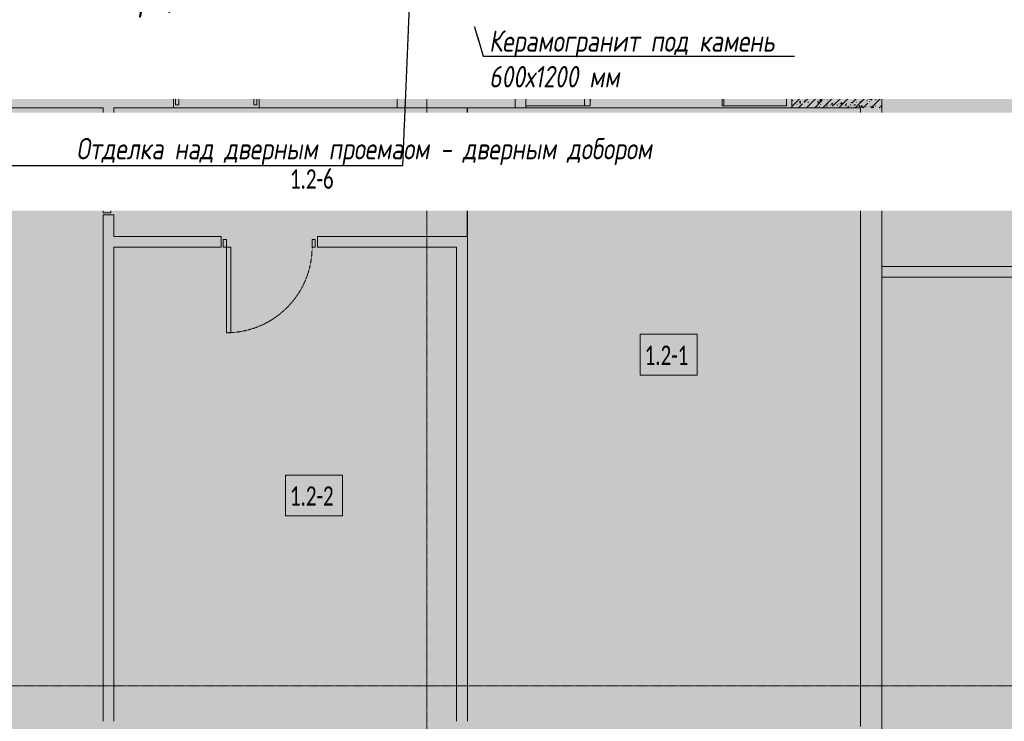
# Model space of a CAD drawing. Header units: millimetres. Extents: x -26888115 to 7466299, y -86687 to 22081.
# Tile 27 of 208: x 57318 to 66511, y -49229 to -42675. Entities that reach past the tile are written whole.
import ezdxf
from ezdxf import colors
from ezdxf.entities.mleader import LeaderData, LeaderLine
from ezdxf.math import Vec2, Vec3

# ---------------------------------------------------------------- set-up
doc = ezdxf.new("R2010")
doc.units = ezdxf.units.MM
for name, pattern in [('-D1-02х01', [3, 2, -1]), ('-D1d1-15x02', [19, 15, -2, 0, -2]), ('DASHDOT', [25.4, 12.7, -6.35, 0, -6.35])]:
    doc.linetypes.add(name, pattern=pattern)
for name, color, linetype, lineweight in [('_0', 7, 'Continuous', 13), ('A-010-A_ROOM', 7, 'Continuous', 18), ('A-200-M_WALL', 7, 'Continuous', 5), ('A-200-M_WALL_INT', 7, 'Continuous', 5), ('A-200-M_WALL_PAT', 7, 'Continuous', 5), ('A-230-M_FLOOR', 7, 'Continuous', 5), ('A-325-M_DOOR', 7, 'Continuous', 5), ('A-700-M_FFE', 7, 'Continuous', 5), ('E-610-M_EPS', 7, 'Continuous', 5), ('EOM', 1, 'Continuous', 5), ('M-520-M_DRAINAGE_FW', 7, 'Continuous', 5), ('Марки дверей', 7, 'Continuous', 9), ('Оси', 7, 'Continuous', 5)]:
    doc.layers.add(name, color=color, linetype=linetype, lineweight=lineweight)
doc.layers.add('dim_razv', color=7, linetype='DASHDOT', lineweight=9, true_color=0x285228)
doc.layers.add('pol', color=7, linetype='Continuous', lineweight=15, true_color=0x55666d)
doc.styles.add('Calibri Light_2', font='Calibri light.ttf', dxfattribs={"width": 0.7, "height": 250})
doc.styles.add('fl_iso paper', font='isocpeur.ttf', dxfattribs={"width": 0.8, "oblique": 10})
doc.styles.add('In tre', font='isocpeur.ttf', dxfattribs={"width": 0.8, "oblique": 10})
pattern_1 = [(45, (36177.98, -48979.44), (-75.43415, 75.43415), [106.68, -17.78, 3.556, -17.78]), (45, (36177.98, -48904.05), (-75.43415, 75.43415), []), (50, (36177.98, -48979.44), (127.5292, -11.15758), [13.335, -146.685]), (355, (36177.98, -48979.44), (-24.66966, 133.74), [10.668, -117.348]), (100.451, (36188.6, -48980.37), (102.85973, 122.5818), [11.333, -124.663]), (46.184, (36177.98, -48943.88), (189.75516, -29.4304), [20.002, -220.027]), (96.636, (36193.79, -48946.33), (166.1822, 173.1996), [17, -186.995]), (351.184, (36177.98, -48943.88), (166.1839, 173.1976), [16.002, -176.022]), (21, (36195.76, -48952.77), (106.13027, -71.58603), [13.335, -146.685]), (326, (36195.76, -48952.77), (43.2619, 128.93175), [10.668, -117.348]), (71.451, (36204.6, -48958.73), (149.392, 57.34505), [11.333, -124.663]), (37.5, (36177.975, -48979.436), (2.16223, 59.18836), [3.353, -112.573, 3.353, -115.773, -117.792]), (37.5, (36177.975, -48979.436), (2.16223, 59.18836), [-235.052, 3.353, -114.44]), (7.5, (36177.975, -48979.436), (46.77386, 70.12615), [3.353, -64.567, 3.353, -109.906, -44.894]), (7.5, (36177.975, -48979.436), (46.77386, 70.12615), [-181.178, 3.353, -41.542]), (327.5, (36138.326, -48979.436), (94.91367, -4.01009), [3.353, -41.097, 3.353, -135.331, -184.023]), (327.5, (36138.326, -48979.436), (94.91367, -4.01009), [-183.134, 3.353, -180.67]), (317.5, (36120.55, -48979.44), (103.69057, 17.79882), [3.353, -54.432, 3.353, -88.748, -130.683]), (317.5, (36120.55, -48979.44), (103.69057, 17.79882), [-149.885, 3.353, -127.33])]

# ---------------------------------------------------------------- blocks, each defined once
blk = doc.blocks.new('_DOT')
at = {"color": 0, "linetype": 'ByBlock'}
blk.add_line((-0.5, 0), (-1, 0), dxfattribs=at)
at = {"color": 0, "linetype": 'ByBlock', "const_width": 0.5}
blk.add_lwpolyline([(-0.25, 0, 1), (0.25, 0, 1)], format="xyb", close=True, dxfattribs=at)
blk = doc.blocks.new('A_DOR_Door - INT_3_Single_900Wx2100H-7207701-50_AS_Plan_33_Пентхаус')
at = {"layer": 'A-325-M_DOOR'}
for p, q in [((-430, 20), (-400, 20)), ((-430, -50), (-430, 20)), ((-400, 20), (-400, -50)), ((400, -50), (400, 20)), ((400, 20), (430, 20)), ((430, 20), (430, -50)), ((-400, -50), (-430, -50)), ((-400, -50), (-400, -850)), ((-360, -50), (-400, -50)), ((-400, -50), (-400, -850)), ((-360, -850), (-360, -50)), ((430, -50), (400, -50)), ((-400, -850), (-360, -850))]:
    blk.add_line(p, q, dxfattribs=at)
at = {"layer": 'A-325-M_DOOR', "linetype": '-D1-02х01'}
blk.add_arc((-400, -50), 800, 270, 0, dxfattribs=at)
blk = doc.blocks.new('MR_Тумба-Умывальник с зеркалом - Тумба-умывальник_600-V46-50_AS_Plan_33_Пентхаус')
at = {"layer": 'M-520-M_DRAINAGE_FW'}
for p, q in [((-300, 0.2), (-300, 420)), ((-270, 450), (270, 450)), ((-170, 420), (170, 420)), ((300, 420), (300, 0.2)), ((-260, 200), (-260, 330)), ((0, 290), (0, 260)), ((260, 330), (260, 200)), ((-10, 250), (-40, 250)), ((-17, 73.1), (-17, 187.9)), ((-14, 190.9), (14, 190.9)), ((0, 210), (0, 240)), ((40, 250), (10, 250)), ((17, 187.9), (17, 73.1)), ((-17, 110), (-170, 110)), ((170, 110), (17, 110)), ((-300, 20), (300, 20)), ((-69.7, 39.8), (-55.6, 66.3)), ((-20, 73.1), (-17, 73.1)), ((-20, 33.1), (-20, 73.1)), ((20, 33.1), (-20, 33.1)), ((-17, 60), (-17, 73.1)), ((17, 73.1), (17, 60)), ((17, 73.1), (20, 73.1)), ((20, 73.1), (20, 33.1)), ((69.7, 39.8), (55.6, 66.3))]:
    blk.add_line(p, q, dxfattribs=at)
for centre, radius, start, end in [((-270, 420), 30, 90, 180), ((-170, 330), 90, 90, 180), ((170, 330), 90, 0, 90), ((270, 420), 30, 0, 90), ((-170, 200), 90, 180, 270), ((0, 250), 25, 360, 180), ((0, 250), 25, 180, 360), ((-14, 187.9), 3, 90, 180), ((-14, 187.9), 3, 105, 165), ((14, 187.9), 3, 0, 90), ((14, 187.9), 3, 15, 75), ((170, 200), 90, 270, 0), ((-217.6, 129.9), 208.5, 344.18231, 358.4054), ((0, 124.1), 9.19, 0, 180), ((217.6, 129.9), 208.5, 181.5946, 195.81769), ((-62.7, 53.1), 15, 0, 180), ((-62.7, 53.1), 15, 180, 0), ((0, 60), 17, 180, 0), ((62.7, 53.1), 15, 0, 180), ((62.7, 53.1), 15, 180, 0)]:
    blk.add_arc(centre, radius, start, end, dxfattribs=at)
blk = doc.blocks.new('MR_Холодильник - Холодильник-2465095-50_AS_Plan_33_Пентхаус')
at = {"layer": 'E-610-M_EPS'}
for p, q in [((300, 300), (-300, 300)), ((-300, 300), (-300, -250)), ((300, -250), (300, 300)), ((-235, 37.5), (-170, 0)), ((-170, 0), (-235, -37.5)), ((-170, 0), (-170, 75)), ((-105, 37.5), (-170, 0)), ((-170, -75), (-170, 0)), ((-170, 0), (-105, -37.5)), ((-65, 37.5), (0, 0)), ((0, 0), (0, 75)), ((65, 37.5), (0, 0)), ((170, 0), (105, 37.5)), ((105, -37.5), (170, 0)), ((170, 75), (170, 0)), ((170, 0), (235, 37.5)), ((235, -37.5), (170, 0)), ((170, 0), (170, -75)), ((0, 0), (-65, -37.5)), ((0, -75), (0, 0)), ((0, 0), (65, -37.5)), ((300, -250), (-300, -250)), ((-300, -250), (-300, -300)), ((-300, -250), (300, -250)), ((300, -300), (300, -250)), ((-300, -300), (300, -300)), ((-150, -300), (-250, -300)), ((-250, -300), (-250, -306.1)), ((-250, -306.1), (-150, -306.1)), ((-150, -306.1), (-150, -300))]:
    blk.add_line(p, q, dxfattribs=at)
blk = doc.blocks.new('MR_Доборный кухонный элемент - Доборный элемент-6118321-50_AS_Plan_33_Пентхаус')
at = {"layer": 'A-700-M_FFE'}
for p, q in [((600, 0), (0, 0)), ((600, -585), (0, -585)), ((0, -585), (600, -585)), ((0, -600), (600, -600)), ((600, -600), (600, -585))]:
    blk.add_line(p, q, dxfattribs=at)
blk = doc.blocks.new('MR_Варочная поверхность - Варочная поверхность-V47-50_AS_Plan_33_Пентхаус')
at = {"layer": 'E-610-M_EPS'}
for p, q in [((-300, 0), (-300, 600)), ((-300, 600), (300, 600)), ((300, 600), (300, 0)), ((300, 0), (-300, 0))]:
    blk.add_line(p, q, dxfattribs=at)
for centre, radius, start, end in [((-120, 405), 130, 101.08749, 198.91251), ((-120, 405), 75, 360, 180), ((-120, 405), 130, 341.08749, 78.91251), ((150, 450), 85, 0, 180), ((-120, 405), 75, 180, 360), ((150, 450), 85, 180, 0), ((-120, 405), 130, 221.08749, 318.91251), ((130, 170.1), 120, 94.4109, 205.59192), ((130, 170.1), 120, 334.38469, 85.58334), ((-150, 150), 75, 0, 180), ((130, 170.1), 75, 360, 180), ((-150, 150), 75, 180, 0), ((130, 169.9), 119.9, 214.39749, 325.48228), ((130, 170.1), 75, 180, 360)]:
    blk.add_arc(centre, radius, start, end, dxfattribs=at)
blk = doc.blocks.new('MR_Доборный кухонный элемент - Доборный элемент-4913157-50_AS_Plan_33_Пентхаус')
at = {"layer": 'A-700-M_FFE'}
for p, q in [((0, 600), (600, 600)), ((0, 585), (0, 600)), ((600, 585), (0, 585)), ((0, 0), (0, 585)), ((0, 585), (600, 585)), ((600, 600), (600, 585)), ((600, 0), (0, 0))]:
    blk.add_line(p, q, dxfattribs=at)
blk = doc.blocks.new('A_DOR_Door - INT_3_Single_800Wx2100H-7211353-50_AS_Plan_33_Пентхаус')
at = {"layer": 'A-325-M_DOOR'}
for p, q in [((-380, 20), (-350, 20)), ((-380, -50), (-380, 20)), ((-350, 20), (-350, -50)), ((350, -50), (350, 20)), ((350, 20), (380, 20)), ((380, 20), (380, -50)), ((-350, -50), (-380, -50)), ((-350, -50), (-350, -750)), ((-310, -50), (-350, -50)), ((-350, -50), (-350, -750)), ((-310, -750), (-310, -50)), ((380, -50), (350, -50)), ((-350, -750), (-310, -750))]:
    blk.add_line(p, q, dxfattribs=at)
at = {"layer": 'A-325-M_DOOR', "linetype": '-D1-02х01'}
blk.add_arc((-350, -50), 700, 270, 0, dxfattribs=at)

msp = doc.modelspace()

# ---------------------------------------------------------------- hatches: boundary and pattern name
at = {"layer": '_0', "transparency": 33554534}
h = msp.add_hatch(color=252, dxfattribs=at)
h.dxf.hatch_style = 1
h.paths.add_polyline_path([(35678, -49484.4), (73628, -49484.4), (73628, -19534.4), (35678, -19534.4)])
h.paths.add_polyline_path([(44578, -40979.4), (44578, -34929.4), (49428, -34929.4), (49428, -36429.4), (51078, -36429.4), (51078, -30029.4), (49428, -30029.4), (49428, -30823.8), (44578, -30823.8), (44578, -28029.4), (64728, -28029.4), (64728, -32969.4), (62778, -32969.4), (62778, -31029.4), (59878, -31029.4), (59878, -30029.4), (58578, -30029.4), (58578, -38979.4), (64728, -38979.4), (64728, -40979.4)], flags=16)
at = {"layer": 'A-200-M_WALL_PAT'}
h = msp.add_hatch(dxfattribs=at)
h.set_pattern_fill('FP_1', color=256, style=0, pattern_type=2)
h.set_pattern_definition(pattern_1)
h.paths.add_polyline_path([(64728, -43299.4), (64728, -42579.4), (64528, -42579.4), (64528, -43299.4)])
h = msp.add_hatch(dxfattribs=at)
h.set_pattern_fill('FP_1', color=256, style=0, pattern_type=2)
h.set_pattern_definition(pattern_1)
h.paths.add_polyline_path([(65368, -43499.4), (65368, -43299.4), (64528, -43299.4), (64528, -43499.4), (65168, -43499.4)])
h = msp.add_hatch(dxfattribs=at)
h.set_pattern_fill('FP_1', color=256, style=0, pattern_type=2)
h.set_pattern_definition(pattern_1)
h.paths.add_polyline_path([(65368, -49479.4), (65368, -43499.4), (65168, -43499.4), (65168, -49479.4)])

# ---------------------------------------------------------------- linework, layer by layer
at = {"layer": 'A-010-A_ROOM', "lineweight": 5, "flags": 128}
for points in [[(59800.9, -43967.6), (60331.9, -43967.6), (60331.9, -44348.6), (59800.9, -44348.6)], [(63112.8, -45614.3), (63643.8, -45614.3), (63643.8, -45995.3), (63112.8, -45995.3)], [(59800.9, -46928.9), (60331.9, -46928.9), (60331.9, -47309.9), (59800.9, -47309.9)]]:
    msp.add_lwpolyline(points, close=True, dxfattribs=at)
at = {"layer": 'A-200-M_WALL', "lineweight": 9}
for p, q in [((64528, -42579.4), (64528, -43499.4)), ((64728, -43299.4), (64728, -42579.4)), ((65368, -43299.4), (64728, -43299.4)), ((65368, -49479.4), (65368, -43299.4)), ((64528, -43499.4), (65168, -43499.4)), ((65168, -43499.4), (65168, -49279.4))]:
    msp.add_line(p, q, dxfattribs=at)
at = {"layer": 'A-200-M_WALL'}
for p, q in [((66618, -43298.6), (65368, -43298.6)), ((65368, -43298.6), (65368, -43299.4)), ((65368, -43299.4), (66618, -43299.4)), ((64528, -43498.6), (60843, -43498.6)), ((60843, -43498.6), (60843, -43499.4)), ((60843, -43499.4), (61497.2, -43499.4)), ((61497.2, -43499.4), (61497.2, -44699.4)), ((61498, -43499.4), (64528, -43499.4)), ((61498, -44699.4), (61498, -43499.4)), ((61497.2, -44699.4), (61498, -44699.4))]:
    msp.add_line(p, q, dxfattribs=at)
at = {"layer": 'A-200-M_WALL_INT'}
for p, q in [((61943, -43499.4), (61943, -41529.4)), ((57408, -41629.4), (57408, -43399.4)), ((59723, -43399.4), (59723, -42579.4)), ((59823, -42579.4), (59823, -43399.4)), ((57408, -43399.4), (58753, -43399.4)), ((58753, -43399.4), (58753, -43499.4)), ((59553, -43399.4), (59723, -43399.4)), ((59553, -43499.4), (59553, -43399.4)), ((59823, -43399.4), (60843, -43399.4)), ((60843, -43399.4), (60843, -43498.6)), ((62043, -43479.4), (62043, -43499.4)), ((58098, -43499.4), (56533, -43499.4)), ((58098, -43599.4), (58098, -43499.4)), ((58198, -43499.4), (58198, -43599.4)), ((58753, -43499.4), (58198, -43499.4)), ((60843, -43499.4), (59553, -43499.4)), ((58198, -43599.4), (58098, -43599.4)), ((58098, -49229.4), (58098, -44499.4)), ((58098, -44499.4), (58198, -44499.4)), ((58198, -44499.4), (58198, -44699.4)), ((58198, -44699.4), (59198, -44699.4)), ((59198, -44699.4), (59198, -44799.4)), ((60098, -44699.4), (61497.2, -44699.4)), ((60098, -44799.4), (60098, -44699.4)), ((61498, -44699.4), (61498, -49229.4)), ((58198, -44799.4), (58198, -49229.4)), ((59198, -44799.4), (58198, -44799.4)), ((61398, -44799.4), (60098, -44799.4)), ((61398, -49229.4), (61398, -44799.4)), ((65368, -44979.4), (68258, -44979.4)), ((68258, -45079.4), (65368, -45079.4))]:
    msp.add_line(p, q, dxfattribs=at)
at = {"layer": 'A-230-M_FLOOR'}
msp.add_line((59553, -43499.4), (58753, -43499.4), dxfattribs=at)
at = {"layer": 'Оси', "linetype": '-D1d1-15x02'}
for p, q in [((61118, -51768.8), (61118, -18492.1)), ((32615.2, -48899.4), (74746.1, -48899.4))]:
    msp.add_line(p, q, dxfattribs=at)

# ---------------------------------------------------------------- block references
at = {"layer": 'A-325-M_DOOR', "color": 8, "true_color": 0x7f7f7f}
for name, p, rotation in [('A_DOR_Door - INT_3_Single_800Wx2100H-7211353-50_AS_Plan_33_Пентхаус', (59153, -43449.4), 180), ('A_DOR_Door - INT_3_Single_900Wx2100H-7207701-50_AS_Plan_33_Пентхаус', (58148, -44049.4), 270)]:
    msp.add_blockref(name, p, dxfattribs=dict(at, rotation=rotation))
msp.add_blockref('A_DOR_Door - INT_3_Single_900Wx2100H-7207701-50_AS_Plan_33_Пентхаус', (59648, -44749.4), dxfattribs=at)
at = {"layer": 'A-700-M_FFE'}
for name, p, rotation in [('MR_Доборный кухонный элемент - Доборный элемент-6118321-50_AS_Plan_33_Пентхаус', (62043, -42879.4), 89.99999999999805), ('MR_Доборный кухонный элемент - Доборный элемент-4913157-50_AS_Plan_33_Пентхаус', (64477.9, -43479.4), 90.0000000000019)]:
    msp.add_blockref(name, p, dxfattribs=dict(at, rotation=rotation))
at = {"layer": 'E-610-M_EPS'}
for name, p, rotation in [('MR_Варочная поверхность - Варочная поверхность-V47-50_AS_Plan_33_Пентхаус', (64478, -42579.4), 90.00000000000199), ('MR_Холодильник - Холодильник-2465095-50_AS_Plan_33_Пентхаус', (62343, -43179.4), 90.00000000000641)]:
    msp.add_blockref(name, p, dxfattribs=dict(at, rotation=rotation))
at = {"layer": 'M-520-M_DRAINAGE_FW', "rotation": 269.9999999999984}
msp.add_blockref('MR_Тумба-Умывальник с зеркалом - Тумба-умывальник_600-V46-50_AS_Plan_33_Пентхаус', (57407.8, -42999.4), dxfattribs=at)

# ---------------------------------------------------------------- texts
at = {"layer": 'A-010-A_ROOM', "lineweight": 5, "char_height": 180, "width": 577.215, "attachment_point": 1, "style": 'Calibri Light_2'}
for s, insert in [('1.2-6 ', (59840.7, -44073.8)), ('1.2-1 ', (63152.7, -45720.5)), ('1.2-2 ', (59840.7, -47035.1))]:
    msp.add_mtext(s, dxfattribs=dict(at, insert=insert))

# ---------------------------------------------------------------- next in the draw order: leaders
at = {"layer": 'Марки дверей', "lineweight": -2, "transparency": 33554687}
ml = msp.add_multileader_mtext('Standard', dxfattribs=at)
ml.set_content('\\pxsm1,ql;ГКЛ обшивка толщиной 75 мм \\Pвысотой 2500 мм', color=256, style='fl_iso paper')
ml.set_leader_properties(lineweight=5)
ml.set_arrow_properties(name='DOT')
ml.build(insert=Vec2(0, 0))
ml.multileader.update_dxf_attribs({"has_dogleg": 0, "text_left_attachment_type": 6, "text_right_attachment_type": 6, "dogleg_length": 0.75, "arrow_head_size": 60, "scale": 40})
ctx = ml.context
ctx.base_point, ctx.scale, ctx.char_height, ctx.arrow_head_size, ctx.landing_gap_size, ctx.plane_origin = Vec3(47464.5, -43969.2), 40, 250, 60, 80, Vec3(49476.6, -36789.3)
ctx.left_attachment, ctx.right_attachment = 6, 6
notes = []
notes.append((ctx, [(1, (1, 1, 0), (47434.5, -43969.2), (1, 0), 30, [(0, [(46558, -40854.4)], 0, [])])]))
ctx.mtext.insert, ctx.mtext.width, ctx.mtext.defined_height, ctx.mtext.line_spacing_factor, ctx.mtext.flow_direction = Vec3(47544.5, -43669.2), 4067.72, 979.1, 0.7, 5
ctx.mtext.has_bg_fill, ctx.mtext.bg_color, ctx.mtext.bg_scale_factor, ctx.mtext.bg_transparency, ctx.mtext.use_window_bg_color = 1, -1027028792, 1.5, 0, 1
for ctx, leaders in notes:
    for number, flags, end, landing, length, lines in leaders:
        leader = LeaderData()
        leader.index, (leader.has_last_leader_line, leader.has_dogleg_vector, leader.attachment_direction) = number, flags
        leader.last_leader_point, leader.dogleg_vector, leader.dogleg_length = Vec3(end), Vec3(landing), length
        for number, points, colour, breaks in lines:
            line = LeaderLine()
            line.index, line.vertices, line.color, line.breaks = number, Vec3.list(points), colors.encode_raw_color(colour), breaks
            leader.lines.append(line)
        ctx.leaders.append(leader)

# ---------------------------------------------------------------- next in the draw order: leaders
ml = msp.add_multileader_mtext('Standard', dxfattribs=at)
ml.set_content('\\pxsm1,ql;ГКЛ обшивка толщиной 75 мм \\Pвысотой 2500 мм', color=256, style='fl_iso paper')
ml.set_leader_properties(lineweight=5)
ml.set_arrow_properties(name='DOT')
ml.build(insert=Vec2(0, 0))
ml.multileader.update_dxf_attribs({"has_dogleg": 0, "text_left_attachment_type": 6, "text_right_attachment_type": 6, "dogleg_length": 0.75, "arrow_head_size": 60, "scale": 40})
ctx = ml.context
ctx.base_point, ctx.scale, ctx.char_height, ctx.arrow_head_size, ctx.landing_gap_size, ctx.plane_origin = Vec3(52781.3, -42925.6), 40, 250, 60, 80, Vec3(54793.5, -35745.7)
ctx.left_attachment, ctx.right_attachment = 6, 6
notes = []
notes.append((ctx, [(0, (1, 1, 0), (56850.3, -42925.6), (-1, 0), 30, [(0, [(58284.9, -40854.4)], 0, [])])]))
ctx.mtext.insert, ctx.mtext.width, ctx.mtext.defined_height, ctx.mtext.line_spacing_factor, ctx.mtext.flow_direction = Vec3(52861.3, -42625.6), 4067.72, 979.1, 0.7, 5
ctx.mtext.has_bg_fill, ctx.mtext.bg_color, ctx.mtext.bg_scale_factor, ctx.mtext.bg_transparency, ctx.mtext.use_window_bg_color = 1, -1027028792, 1.5, 0, 1
for ctx, leaders in notes:
    for number, flags, end, landing, length, lines in leaders:
        leader = LeaderData()
        leader.index, (leader.has_last_leader_line, leader.has_dogleg_vector, leader.attachment_direction) = number, flags
        leader.last_leader_point, leader.dogleg_vector, leader.dogleg_length = Vec3(end), Vec3(landing), length
        for number, points, colour, breaks in lines:
            line = LeaderLine()
            line.index, line.vertices, line.color, line.breaks = number, Vec3.list(points), colors.encode_raw_color(colour), breaks
            leader.lines.append(line)
        ctx.leaders.append(leader)

# ---------------------------------------------------------------- next in the draw order: leaders
at = {"layer": 'pol', "color": 0, "linetype": 'ByBlock'}
ml = msp.add_multileader_mtext('Standard', dxfattribs=at)
ml.set_content('Керамогранит под камень^J600х1200 мм', style='In tre')
ml.set_leader_properties()
ml.build(insert=Vec2(0, 0))
ml.multileader.update_dxf_attribs({"text_left_attachment_type": 6, "text_right_attachment_type": 6, "dogleg_length": 1, "arrow_head_size": 0, "scale": 50})
ctx = ml.context
ctx.base_point, ctx.scale, ctx.char_height, ctx.arrow_head_size, ctx.landing_gap_size, ctx.plane_origin = Vec3(61696.2, -43014.8), 50, 200, 0, 4.5, Vec3(68508, -38174.9)
ctx.left_attachment, ctx.right_attachment = 6, 6
notes = []
notes.append((ctx, [(1, (1, 1, 0), (61646.2, -43014.8), (1, 0), 50, [(1, [(60824.2, -40284.7)], 0, [])])]))
ctx.mtext.insert, ctx.mtext.width, ctx.mtext.defined_height, ctx.mtext.flow_direction = Vec3(61700.7, -42774.8), 3092.716, 696.6, 5
ctx.mtext.has_bg_fill, ctx.mtext.bg_color, ctx.mtext.bg_scale_factor, ctx.mtext.bg_transparency, ctx.mtext.use_window_bg_color = 1, -1027028792, 1.5, 0, 1
for ctx, leaders in notes:
    for number, flags, end, landing, length, lines in leaders:
        leader = LeaderData()
        leader.index, (leader.has_last_leader_line, leader.has_dogleg_vector, leader.attachment_direction) = number, flags
        leader.last_leader_point, leader.dogleg_vector, leader.dogleg_length = Vec3(end), Vec3(landing), length
        for number, points, colour, breaks in lines:
            line = LeaderLine()
            line.index, line.vertices, line.color, line.breaks = number, Vec3.list(points), colors.encode_raw_color(colour), breaks
            leader.lines.append(line)
        ctx.leaders.append(leader)

# ---------------------------------------------------------------- next in the draw order: leaders
ml = msp.add_multileader_mtext('Standard', dxfattribs=at)
ml.set_content('Металлический профиль', style='In tre')
ml.set_leader_properties()
ml.build(insert=Vec2(0, 0))
ml.multileader.update_dxf_attribs({"text_left_attachment_type": 6, "text_right_attachment_type": 6, "dogleg_length": 1, "arrow_head_size": 0, "scale": 50})
ctx = ml.context
ctx.base_point, ctx.scale, ctx.char_height, ctx.arrow_head_size, ctx.landing_gap_size, ctx.plane_origin = Vec3(53083.7, -42701.6), 50, 200, 0, 4.5, Vec3(59895.5, -37861.7)
ctx.left_attachment, ctx.right_attachment = 6, 6
notes = []
notes.append((ctx, [(1, (1, 1, 0), (53033.7, -42701.6), (1, 0), 50, [(1, [(52423, -39984.4)], 0, [])])]))
ctx.mtext.insert, ctx.mtext.width, ctx.mtext.defined_height, ctx.mtext.flow_direction = Vec3(53088.2, -42441.6), 2495.091, 696.6, 5
ctx.mtext.has_bg_fill, ctx.mtext.bg_color, ctx.mtext.bg_scale_factor, ctx.mtext.bg_transparency, ctx.mtext.use_window_bg_color = 1, -1027028792, 1.5, 0, 1
for ctx, leaders in notes:
    for number, flags, end, landing, length, lines in leaders:
        leader = LeaderData()
        leader.index, (leader.has_last_leader_line, leader.has_dogleg_vector, leader.attachment_direction) = number, flags
        leader.last_leader_point, leader.dogleg_vector, leader.dogleg_length = Vec3(end), Vec3(landing), length
        for number, points, colour, breaks in lines:
            line = LeaderLine()
            line.index, line.vertices, line.color, line.breaks = number, Vec3.list(points), colors.encode_raw_color(colour), breaks
            leader.lines.append(line)
        ctx.leaders.append(leader)

# ---------------------------------------------------------------- next in the draw order: leaders
at = {"layer": 'EOM', "color": 0}
ml = msp.add_multileader_mtext('Standard', dxfattribs=at)
ml.set_content('1 розетка 220В, Н=300 мм\\P(для уборочного инвентаря)', style='fl_iso paper')
ml.set_leader_properties()
ml.build(insert=Vec2(0, 0))
ml.multileader.update_dxf_attribs({"text_left_attachment_type": 6, "text_right_attachment_type": 6, "arrow_head_size": 110})
ctx = ml.context
ctx.base_point, ctx.char_height, ctx.arrow_head_size, ctx.landing_gap_size, ctx.plane_origin = Vec3(55288.7, -42330.2), 250, 110, 1.5, Vec3(78994.7, -52124.6)
ctx.left_attachment, ctx.right_attachment = 6, 6
notes = []
notes.append((ctx, [(1, (1, 1, 0), (55174.3, -42330.2), (1, 0), 114.4, [(2, [(53535.8, -40759.4)], 0, [])])]))
ctx.mtext.insert, ctx.mtext.rotation, ctx.mtext.width, ctx.mtext.defined_height, ctx.mtext.line_spacing_factor, ctx.mtext.flow_direction = Vec3(55290.2, -42005.2), 6.283185, 3818.357, 1444.4, 0.8, 5
ctx.mtext.has_bg_fill, ctx.mtext.bg_color, ctx.mtext.bg_scale_factor, ctx.mtext.bg_transparency, ctx.mtext.use_window_bg_color = 1, -1027028792, 1.5, 0, 1
for ctx, leaders in notes:
    for number, flags, end, landing, length, lines in leaders:
        leader = LeaderData()
        leader.index, (leader.has_last_leader_line, leader.has_dogleg_vector, leader.attachment_direction) = number, flags
        leader.last_leader_point, leader.dogleg_vector, leader.dogleg_length = Vec3(end), Vec3(landing), length
        for number, points, colour, breaks in lines:
            line = LeaderLine()
            line.index, line.vertices, line.color, line.breaks = number, Vec3.list(points), colors.encode_raw_color(colour), breaks
            leader.lines.append(line)
        ctx.leaders.append(leader)

# ---------------------------------------------------------------- next in the draw order: leaders
at = {"layer": 'dim_razv', "color": 0, "linetype": 'ByBlock'}
ml = msp.add_multileader_mtext('Standard', dxfattribs=at)
ml.set_content('Отделка над дверным проемаом - дверным добором', style='In tre')
ml.set_leader_properties()
ml.build(insert=Vec2(0, 0))
ml.multileader.update_dxf_attribs({"text_left_attachment_type": 6, "text_right_attachment_type": 6, "dogleg_length": 1, "arrow_head_size": 0, "scale": 50})
ctx = ml.context
ctx.base_point, ctx.scale, ctx.char_height, ctx.arrow_head_size, ctx.landing_gap_size, ctx.plane_origin = Vec3(57842.1, -44040.5), 50, 200, 0, 4.5, Vec3(64653.9, -39200.5)
ctx.left_attachment, ctx.right_attachment = 6, 6
notes = []
notes.append((ctx, [(0, (1, 1, 0), (60892.6, -44040.5), (-1, 0), 50, [(1, [(61029.3, -40674.5)], 0, [])])]))
ctx.mtext.insert, ctx.mtext.width, ctx.mtext.defined_height, ctx.mtext.flow_direction = Vec3(57846.6, -43780.5), 3092.716, 696.6, 5
ctx.mtext.has_bg_fill, ctx.mtext.bg_color, ctx.mtext.bg_scale_factor, ctx.mtext.bg_transparency, ctx.mtext.use_window_bg_color = 1, -1027028792, 1.5, 0, 1
for ctx, leaders in notes:
    for number, flags, end, landing, length, lines in leaders:
        leader = LeaderData()
        leader.index, (leader.has_last_leader_line, leader.has_dogleg_vector, leader.attachment_direction) = number, flags
        leader.last_leader_point, leader.dogleg_vector, leader.dogleg_length = Vec3(end), Vec3(landing), length
        for number, points, colour, breaks in lines:
            line = LeaderLine()
            line.index, line.vertices, line.color, line.breaks = number, Vec3.list(points), colors.encode_raw_color(colour), breaks
            leader.lines.append(line)
        ctx.leaders.append(leader)

doc.saveas('drawing.dxf')
